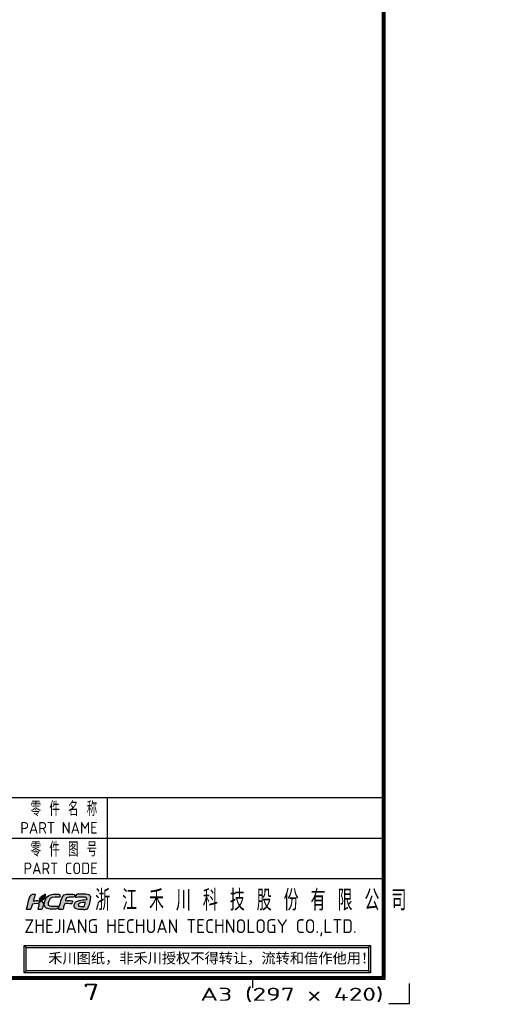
# Model space of a CAD drawing. Extents: x 23 to 2200, y 26 to 490.
# Tile 50 of 55: x 2071 to 2200, y 26 to 290. Entities that reach past the tile are written whole.
import ezdxf
from ezdxf.enums import TextEntityAlignment as Align

# ---------------------------------------------------------------- set-up
doc = ezdxf.new("R2010")
doc.units = 0
doc.header["$LTSCALE"] = 23.1
doc.header["$MEASUREMENT"] = 0
doc.layers.get('0').update_dxf_attribs({"linetype": 'CONTINUOUS', "lineweight": 25})
doc.layers.add('layer 1', color=7, linetype='CONTINUOUS')
doc.layers.add('outline', color=7, linetype='CONTINUOUS', lineweight=25)
doc.styles.get("Standard").update_dxf_attribs({"font": 'isocp3.shx', "bigfont": 'gbcbig.shx'})

# ---------------------------------------------------------------- blocks, each defined once
blk = doc.blocks.new('*T1')
at = {"linetype": 'ByBlock', "width": 1.656197}
blk.add_text('A3 (297 x 420)', height=2, dxfattribs=at).set_placement((367, 16), (395, 16), align=Align.FIT)
blk = doc.blocks.new('hcfa')
at = {"layer": 'outline'}
h = blk.add_hatch(color=164, dxfattribs=at)
edge = h.paths.add_edge_path()
edge.add_spline(control_points=[(7.07, 2.36), (6.56, 2.36), (5.94, 2.45), (5.68, 1.95)], knot_values=[0.842105, 0.842105, 0.842105, 0.842105, 0.894737, 0.894737, 0.894737, 0.894737], degree=3, periodic=0)
edge.add_spline(control_points=[(5.68, 1.95), (5.5, 1.6), (5.1, 0.37), (5.04, 0.05)], knot_values=[0.894737, 0.894737, 0.894737, 0.894737, 1, 1, 1, 1], degree=3, periodic=0)
edge.add_spline(control_points=[(5.04, 0.05), (5.04, 0.02), (5.04, -0.03), (5.11, -0.03), (5.11, -0.03), (5.11, -0.03), (5.64, -0.03), (5.64, -0.03)], knot_values=[0, 0, 0, 0, 0.052632, 0.052632, 0.052632, 0.052632, 0.105263, 0.105263, 0.105263, 0.105263], degree=3, periodic=0)
edge.add_spline(control_points=[(5.64, -0.03), (5.76, -0.03), (5.74, 0.02), (5.79, 0.22)], knot_values=[0.105263, 0.105263, 0.105263, 0.105263, 0.157895, 0.157895, 0.157895, 0.157895], degree=3, periodic=0)
edge.add_spline(control_points=[(5.79, 0.22), (5.83, 0.33), (5.92, 0.77), (6.02, 0.82)], knot_values=[0.157895, 0.157895, 0.157895, 0.157895, 0.210526, 0.210526, 0.210526, 0.210526], degree=3, periodic=0)
edge.add_spline(control_points=[(6.02, 0.82), (6.12, 0.94), (6.84, 0.81), (7.05, 0.86)], knot_values=[0.210526, 0.210526, 0.210526, 0.210526, 0.263158, 0.263158, 0.263158, 0.263158], degree=3, periodic=0)
edge.add_spline(control_points=[(7.05, 0.86), (7.09, 0.87), (7.11, 0.89), (7.12, 0.92)], knot_values=[0.263158, 0.263158, 0.263158, 0.263158, 0.315789, 0.315789, 0.315789, 0.315789], degree=3, periodic=0)
edge.add_spline(control_points=[(7.12, 0.92), (7.14, 0.97), (7.21, 1.14), (7.21, 1.2)], knot_values=[0.315789, 0.315789, 0.315789, 0.315789, 0.368421, 0.368421, 0.368421, 0.368421], degree=3, periodic=0)
edge.add_spline(control_points=[(7.21, 1.2), (7.21, 1.24), (7.23, 1.29), (7.18, 1.3)], knot_values=[0.368421, 0.368421, 0.368421, 0.368421, 0.421053, 0.421053, 0.421053, 0.421053], degree=3, periodic=0)
edge.add_spline(control_points=[(7.18, 1.3), (6.84, 1.38), (6.46, 1.35), (6.12, 1.32)], knot_values=[0.421053, 0.421053, 0.421053, 0.421053, 0.473684, 0.473684, 0.473684, 0.473684], degree=3, periodic=0)
edge.add_spline(control_points=[(6.12, 1.32), (6.12, 1.37), (6.16, 1.49), (6.17, 1.54)], knot_values=[0.473684, 0.473684, 0.473684, 0.473684, 0.526316, 0.526316, 0.526316, 0.526316], degree=3, periodic=0)
edge.add_spline(control_points=[(6.17, 1.54), (6.24, 1.77), (6.43, 1.86), (6.7, 1.86), (6.7, 1.86), (6.7, 1.86), (7.19, 1.86), (7.19, 1.86)], knot_values=[0.526316, 0.526316, 0.526316, 0.526316, 0.578947, 0.578947, 0.578947, 0.578947, 0.631579, 0.631579, 0.631579, 0.631579], degree=3, periodic=0)
edge.add_spline(control_points=[(7.19, 1.86), (7.31, 1.86), (7.45, 1.84), (7.48, 1.91)], knot_values=[0.631579, 0.631579, 0.631579, 0.631579, 0.684211, 0.684211, 0.684211, 0.684211], degree=3, periodic=0)
edge.add_spline(control_points=[(7.48, 1.91), (7.5, 1.96), (7.57, 2.13), (7.57, 2.19)], knot_values=[0.684211, 0.684211, 0.684211, 0.684211, 0.736842, 0.736842, 0.736842, 0.736842], degree=3, periodic=0)
edge.add_spline(control_points=[(7.57, 2.19), (7.57, 2.25), (7.56, 2.29), (7.49, 2.32)], knot_values=[0.736842, 0.736842, 0.736842, 0.736842, 0.789474, 0.789474, 0.789474, 0.789474], degree=3, periodic=0)
edge.add_spline(control_points=[(7.49, 2.32), (7.38, 2.36), (7.17, 2.36), (7.07, 2.36)], knot_values=[0.789474, 0.789474, 0.789474, 0.789474, 0.842105, 0.842105, 0.842105, 0.842105], degree=3, periodic=0)
edge = h.paths.add_edge_path()
edge.add_spline(control_points=[(3.72, 1.65), (4.08, 2.02), (4.83, 1.84), (5.23, 1.86)], knot_values=[0.538462, 0.538462, 0.538462, 0.538462, 0.615385, 0.615385, 0.615385, 0.615385], degree=3, periodic=0)
edge.add_spline(control_points=[(5.23, 1.86), (5.27, 1.86), (5.31, 2.17), (5.2, 2.29)], knot_values=[0.615385, 0.615385, 0.615385, 0.615385, 0.692308, 0.692308, 0.692308, 0.692308], degree=3, periodic=0)
edge.add_spline(control_points=[(5.2, 2.29), (5.15, 2.34), (5.05, 2.36), (4.95, 2.37)], knot_values=[0.692308, 0.692308, 0.692308, 0.692308, 0.769231, 0.769231, 0.769231, 0.769231], degree=3, periodic=0)
edge.add_spline(control_points=[(4.95, 2.37), (4.27, 2.4), (3.51, 2.36), (3.08, 1.72)], knot_values=[0.769231, 0.769231, 0.769231, 0.769231, 0.846154, 0.846154, 0.846154, 0.846154], degree=3, periodic=0)
edge.add_spline(control_points=[(3.08, 1.72), (2.87, 1.41), (2.66, 0.72), (2.88, 0.37)], knot_values=[0.846154, 0.846154, 0.846154, 0.846154, 1, 1, 1, 1], degree=3, periodic=0)
edge.add_spline(control_points=[(2.88, 0.37), (2.95, 0.26), (3.06, 0.13), (3.25, 0.08)], knot_values=[0, 0, 0, 0, 0.076923, 0.076923, 0.076923, 0.076923], degree=3, periodic=0)
edge.add_spline(control_points=[(3.25, 0.08), (3.71, -0.04), (4.59, -0.06), (4.85, 0.08)], knot_values=[0.076923, 0.076923, 0.076923, 0.076923, 0.153846, 0.153846, 0.153846, 0.153846], degree=3, periodic=0)
edge.add_spline(control_points=[(4.85, 0.08), (4.96, 0.13), (5.03, 0.39), (5, 0.47)], knot_values=[0.153846, 0.153846, 0.153846, 0.153846, 0.230769, 0.230769, 0.230769, 0.230769], degree=3, periodic=0)
edge.add_spline(control_points=[(5, 0.47), (4.99, 0.51), (4.61, 0.46), (4.52, 0.46)], knot_values=[0.230769, 0.230769, 0.230769, 0.230769, 0.307692, 0.307692, 0.307692, 0.307692], degree=3, periodic=0)
edge.add_spline(control_points=[(4.52, 0.46), (4.29, 0.45), (3.89, 0.42), (3.69, 0.5)], knot_values=[0.307692, 0.307692, 0.307692, 0.307692, 0.384615, 0.384615, 0.384615, 0.384615], degree=3, periodic=0)
edge.add_spline(control_points=[(3.69, 0.5), (3.51, 0.58), (3.39, 0.62), (3.39, 0.8)], knot_values=[0.384615, 0.384615, 0.384615, 0.384615, 0.461538, 0.461538, 0.461538, 0.461538], degree=3, periodic=0)
edge.add_spline(control_points=[(3.39, 0.8), (3.39, 1.04), (3.54, 1.47), (3.72, 1.65)], knot_values=[0.461538, 0.461538, 0.461538, 0.461538, 0.538462, 0.538462, 0.538462, 0.538462], degree=3, periodic=0)
edge = h.paths.add_edge_path()
edge.add_spline(control_points=[(1.24, 1.9), (1.26, 1.97), (1.36, 2.23), (1.36, 2.28)], knot_values=[0.72, 0.72, 0.72, 0.72, 0.76, 0.76, 0.76, 0.76], degree=3, periodic=0)
edge.add_spline(control_points=[(1.36, 2.28), (1.36, 2.39), (1.07, 2.39), (0.92, 2.35)], knot_values=[0.76, 0.76, 0.76, 0.76, 0.8, 0.8, 0.8, 0.8], degree=3, periodic=0)
edge.add_spline(control_points=[(0.92, 2.35), (0.83, 2.31), (0.74, 2.24), (0.68, 2.17)], knot_values=[0.8, 0.8, 0.8, 0.8, 0.84, 0.84, 0.84, 0.84], degree=3, periodic=0)
edge.add_spline(control_points=[(0.68, 2.17), (0.61, 2.08), (0.53, 1.93), (0.5, 1.82)], knot_values=[0.84, 0.84, 0.84, 0.84, 0.88, 0.88, 0.88, 0.88], degree=3, periodic=0)
edge.add_spline(control_points=[(0.5, 1.82), (0.35, 1.34), (0.22, 0.86), (0.09, 0.38)], knot_values=[0.88, 0.88, 0.88, 0.88, 0.92, 0.92, 0.92, 0.92], degree=3, periodic=0)
edge.add_spline(control_points=[(0.09, 0.38), (0.07, 0.32), (-0.01, 0.1), (-0.01, 0.05)], knot_values=[0.92, 0.92, 0.92, 0.92, 1, 1, 1, 1], degree=3, periodic=0)
edge.add_spline(control_points=[(-0.01, 0.05), (-0.01, 0.02), (-0.01, -0.03), (0.06, -0.03), (0.06, -0.03), (0.06, -0.03), (0.59, -0.03), (0.59, -0.03)], knot_values=[0, 0, 0, 0, 0.04, 0.04, 0.04, 0.04, 0.08, 0.08, 0.08, 0.08], degree=3, periodic=0)
edge.add_spline(control_points=[(0.59, -0.03), (0.71, -0.03), (0.72, 0.1), (0.75, 0.22), (0.75, 0.22), (0.75, 0.22), (0.89, 0.69), (0.89, 0.69)], knot_values=[0.08, 0.08, 0.08, 0.08, 0.12, 0.12, 0.12, 0.12, 0.16, 0.16, 0.16, 0.16], degree=3, periodic=0)
edge.add_spline(control_points=[(0.99, 0.8), (1.12, 0.86), (1.89, 0.9), (1.97, 0.81)], knot_values=[0.2, 0.2, 0.2, 0.2, 0.24, 0.24, 0.24, 0.24], degree=3, periodic=0)
edge.add_spline(control_points=[(1.97, 0.81), (2.06, 0.7), (1.94, 0.45), (1.89, 0.3)], knot_values=[0.24, 0.24, 0.24, 0.24, 0.28, 0.28, 0.28, 0.28], degree=3, periodic=0)
edge.add_spline(control_points=[(1.89, 0.3), (1.87, 0.21), (1.75, -0.03), (1.9, -0.03), (1.9, -0.03), (1.9, -0.03), (2.39, -0.03), (2.39, -0.03)], knot_values=[0.28, 0.28, 0.28, 0.28, 0.32, 0.32, 0.32, 0.32, 0.36, 0.36, 0.36, 0.36], degree=3, periodic=0)
edge.add_spline(control_points=[(2.39, -0.03), (2.47, -0.03), (2.66, 0.65), (2.66, 0.77)], knot_values=[0.36, 0.36, 0.36, 0.36, 0.4, 0.4, 0.4, 0.4], degree=3, periodic=0)
edge.add_spline(control_points=[(2.66, 0.77), (2.66, 0.98), (2.57, 1.1), (2.45, 1.19)], knot_values=[0.4, 0.4, 0.4, 0.4, 0.44, 0.44, 0.44, 0.44], degree=3, periodic=0)
edge.add_spline(control_points=[(2.45, 1.19), (2.4, 1.22), (2.34, 1.25), (2.28, 1.27)], knot_values=[0.44, 0.44, 0.44, 0.44, 0.48, 0.48, 0.48, 0.48], degree=3, periodic=0)
edge.add_spline(control_points=[(2.28, 1.27), (2.25, 1.27), (2.22, 1.27), (2.19, 1.26)], knot_values=[0.48, 0.48, 0.48, 0.48, 0.52, 0.52, 0.52, 0.52], degree=3, periodic=0)
edge.add_spline(control_points=[(2.01, 1.05), (2.21, 1.14), (2.15, 1.09), (2.19, 1.26)], knot_values=[0.52, 0.52, 0.52, 0.52, 0.56, 0.56, 0.56, 0.56], degree=3, periodic=0)
edge.add_spline(control_points=[(2.03, 1.33), (1.99, 1.22), (1.96, 1.1), (1.96, 1.03)], knot_values=[0.6, 0.6, 0.6, 0.6, 0.64, 0.64, 0.64, 0.64], degree=3, periodic=0)
edge.add_spline(control_points=[(2.03, 1.33), (1.71, 1.37), (1.35, 1.32), (1.07, 1.31)], knot_values=[0.64, 0.64, 0.64, 0.64, 0.68, 0.68, 0.68, 0.68], degree=3, periodic=0)
edge.add_spline(control_points=[(1.07, 1.31), (1.08, 1.43), (1.2, 1.78), (1.24, 1.9)], knot_values=[0.68, 0.68, 0.68, 0.68, 0.72, 0.72, 0.72, 0.72], degree=3, periodic=0)
edge = h.paths.add_edge_path()
edge.add_spline(control_points=[(9.76, 0.39), (9.93, 0.81), (10.07, 1.5), (10.1, 1.82)], knot_values=[0, 0, 0, 0, 0.045455, 0.045455, 0.045455, 0.045455], degree=3, periodic=0)
edge.add_spline(control_points=[(10.1, 1.82), (10.09, 1.99), (10.01, 2.14), (9.78, 2.25)], knot_values=[0.909091, 0.909091, 0.909091, 0.909091, 1, 1, 1, 1], degree=3, periodic=0)
edge.add_spline(control_points=[(9.78, 2.25), (9.53, 2.38), (9.13, 2.37), (8.82, 2.37)], knot_values=[0.863636, 0.863636, 0.863636, 0.863636, 0.909091, 0.909091, 0.909091, 0.909091], degree=3, periodic=0)
edge.add_spline(control_points=[(8.82, 2.37), (8.55, 2.37), (8.28, 2.37), (8.04, 2.34)], knot_values=[0.818182, 0.818182, 0.818182, 0.818182, 0.863636, 0.863636, 0.863636, 0.863636], degree=3, periodic=0)
edge.add_spline(control_points=[(8.04, 2.34), (7.98, 2.33), (7.9, 2.32), (7.86, 2.29)], knot_values=[0.772727, 0.772727, 0.772727, 0.772727, 0.818182, 0.818182, 0.818182, 0.818182], degree=3, periodic=0)
edge.add_spline(control_points=[(7.86, 2.29), (7.79, 2.25), (7.73, 2), (7.71, 1.93)], knot_values=[0.727273, 0.727273, 0.727273, 0.727273, 0.772727, 0.772727, 0.772727, 0.772727], degree=3, periodic=0)
edge.add_spline(control_points=[(7.71, 1.93), (7.7, 1.89), (7.68, 1.86), (7.72, 1.86)], knot_values=[0.681818, 0.681818, 0.681818, 0.681818, 0.727273, 0.727273, 0.727273, 0.727273], degree=3, periodic=0)
edge.add_spline(control_points=[(7.72, 1.86), (8.06, 1.9), (9.44, 2.11), (9.44, 1.71)], knot_values=[0.636364, 0.636364, 0.636364, 0.636364, 0.681818, 0.681818, 0.681818, 0.681818], degree=3, periodic=0)
edge.add_spline(control_points=[(9.44, 1.71), (9.44, 1.65), (9.43, 1.5), (9.4, 1.48)], knot_values=[0.590909, 0.590909, 0.590909, 0.590909, 0.636364, 0.636364, 0.636364, 0.636364], degree=3, periodic=0)
edge.add_spline(control_points=[(9.36, 1.47), (8.99, 1.39), (8.61, 1.41), (8.23, 1.31)], knot_values=[0.5, 0.5, 0.5, 0.5, 0.545455, 0.545455, 0.545455, 0.545455], degree=3, periodic=0)
edge.add_spline(control_points=[(8.23, 1.31), (8.05, 1.26), (7.85, 1.18), (7.71, 1.07)], knot_values=[0.454545, 0.454545, 0.454545, 0.454545, 0.5, 0.5, 0.5, 0.5], degree=3, periodic=0)
edge.add_spline(control_points=[(7.71, 1.07), (7.64, 1.01), (7.57, 0.94), (7.52, 0.87)], knot_values=[0.409091, 0.409091, 0.409091, 0.409091, 0.454545, 0.454545, 0.454545, 0.454545], degree=3, periodic=0)
edge.add_spline(control_points=[(7.52, 0.87), (7.44, 0.72), (7.38, 0.48), (7.47, 0.32)], knot_values=[0.363636, 0.363636, 0.363636, 0.363636, 0.409091, 0.409091, 0.409091, 0.409091], degree=3, periodic=0)
edge.add_spline(control_points=[(7.47, 0.32), (7.5, 0.28), (7.53, 0.24), (7.57, 0.21)], knot_values=[0.318182, 0.318182, 0.318182, 0.318182, 0.363636, 0.363636, 0.363636, 0.363636], degree=3, periodic=0)
edge.add_spline(control_points=[(7.57, 0.21), (7.78, -0.01), (8.48, -0.04), (8.78, -0.02)], knot_values=[0.272727, 0.272727, 0.272727, 0.272727, 0.318182, 0.318182, 0.318182, 0.318182], degree=3, periodic=0)
edge.add_spline(control_points=[(8.78, -0.02), (8.82, -0.02), (8.85, -0.02), (8.96, -0.01)], knot_values=[0.227273, 0.227273, 0.227273, 0.227273, 0.272727, 0.272727, 0.272727, 0.272727], degree=3, periodic=0)
edge.add_spline(control_points=[(8.96, -0.01), (8.96, -0.01), (8.95, -0.04), (8.95, -0.04)], knot_values=[0.181818, 0.181818, 0.181818, 0.181818, 0.227273, 0.227273, 0.227273, 0.227273], degree=3, periodic=0)
edge.add_spline(control_points=[(8.95, -0.04), (8.95, -0.04), (8.95, -0.04), (8.96, -0.04)], knot_values=[0.136364, 0.136364, 0.136364, 0.136364, 0.181818, 0.181818, 0.181818, 0.181818], degree=3, periodic=0)
edge.add_spline(control_points=[(8.96, -0.04), (9.17, -0.04), (9.51, -0.01), (9.57, 0.04)], knot_values=[0.090909, 0.090909, 0.090909, 0.090909, 0.136364, 0.136364, 0.136364, 0.136364], degree=3, periodic=0)
edge.add_spline(control_points=[(9.57, 0.04), (9.64, 0.1), (9.72, 0.29), (9.76, 0.39)], knot_values=[0.045455, 0.045455, 0.045455, 0.045455, 0.090909, 0.090909, 0.090909, 0.090909], degree=3, periodic=0)
edge = h.paths.add_edge_path(flags=16)
edge.add_spline(control_points=[(9.27, 1.06), (9.24, 0.91), (9.12, 0.54), (9.07, 0.41)], knot_values=[0.6, 0.6, 0.6, 0.6, 1, 1, 1, 1], degree=3, periodic=0)
edge.add_spline(control_points=[(9.07, 0.41), (8.88, 0.41), (8.11, 0.36), (8.11, 0.65)], knot_values=[0, 0, 0, 0, 0.2, 0.2, 0.2, 0.2], degree=3, periodic=0)
edge.add_spline(control_points=[(8.11, 0.65), (8.11, 0.76), (8.19, 0.85), (8.26, 0.9)], knot_values=[0.2, 0.2, 0.2, 0.2, 0.4, 0.4, 0.4, 0.4], degree=3, periodic=0)
edge.add_spline(control_points=[(8.26, 0.9), (8.43, 1.01), (9.09, 1.06), (9.27, 1.06)], knot_values=[0.4, 0.4, 0.4, 0.4, 0.6, 0.6, 0.6, 0.6], degree=3, periodic=0)
h = blk.add_hatch(color=82, dxfattribs=at)
edge = h.paths.add_edge_path()
edge.add_spline(control_points=[(2.71, 1.97), (2.54, 1.64), (2.3, 1.69), (2.12, 1.4)], knot_values=[0.823529, 0.823529, 0.823529, 0.823529, 0.882353, 0.882353, 0.882353, 0.882353], degree=3, periodic=0)
edge.add_spline(control_points=[(2.12, 1.4), (2.08, 1.35), (2.02, 1.18), (2.02, 1.11)], knot_values=[0.882353, 0.882353, 0.882353, 0.882353, 1, 1, 1, 1], degree=3, periodic=0)
edge.add_spline(control_points=[(2.02, 1.11), (2.03, 1.11), (2.03, 1.11), (2.04, 1.12)], knot_values=[0, 0, 0, 0, 0.058824, 0.058824, 0.058824, 0.058824], degree=3, periodic=0)
edge.add_spline(control_points=[(2.04, 1.12), (2.14, 1.16), (2.1, 1.13), (2.13, 1.24)], knot_values=[0.058824, 0.058824, 0.058824, 0.058824, 0.117647, 0.117647, 0.117647, 0.117647], degree=3, periodic=0)
edge.add_spline(control_points=[(2.13, 1.24), (2.14, 1.27), (2.14, 1.28), (2.15, 1.31)], knot_values=[0.117647, 0.117647, 0.117647, 0.117647, 0.176471, 0.176471, 0.176471, 0.176471], degree=3, periodic=0)
edge.add_spline(control_points=[(2.15, 1.31), (2.51, 1.32), (2.84, 1.56), (2.9, 1.92)], knot_values=[0.176471, 0.176471, 0.176471, 0.176471, 0.235294, 0.235294, 0.235294, 0.235294], degree=3, periodic=0)
edge.add_spline(control_points=[(2.9, 1.92), (2.91, 1.98), (2.92, 2.04), (2.92, 2.11)], knot_values=[0.235294, 0.235294, 0.235294, 0.235294, 0.294118, 0.294118, 0.294118, 0.294118], degree=3, periodic=0)
edge.add_spline(control_points=[(2.92, 2.11), (2.92, 2.11), (2.92, 2.25), (2.92, 2.25)], knot_values=[0.294118, 0.294118, 0.294118, 0.294118, 0.352941, 0.352941, 0.352941, 0.352941], degree=3, periodic=0)
edge.add_spline(control_points=[(2.92, 2.25), (2.92, 2.29), (2.92, 2.32), (2.92, 2.37)], knot_values=[0.352941, 0.352941, 0.352941, 0.352941, 0.411765, 0.411765, 0.411765, 0.411765], degree=3, periodic=0)
edge.add_spline(control_points=[(2.92, 2.37), (2.87, 2.37), (2.88, 2.33), (2.79, 2.25)], knot_values=[0.411765, 0.411765, 0.411765, 0.411765, 0.470588, 0.470588, 0.470588, 0.470588], degree=3, periodic=0)
edge.add_spline(control_points=[(2.79, 2.25), (2.66, 2.14), (2.52, 2.13), (2.35, 2.01)], knot_values=[0.470588, 0.470588, 0.470588, 0.470588, 0.529412, 0.529412, 0.529412, 0.529412], degree=3, periodic=0)
edge.add_spline(control_points=[(2.35, 2.01), (2.26, 1.95), (2.18, 1.87), (2.13, 1.77)], knot_values=[0.529412, 0.529412, 0.529412, 0.529412, 0.588235, 0.588235, 0.588235, 0.588235], degree=3, periodic=0)
edge.add_spline(control_points=[(2.13, 1.77), (2.11, 1.72), (2.08, 1.67), (2.07, 1.6)], knot_values=[0.588235, 0.588235, 0.588235, 0.588235, 0.647059, 0.647059, 0.647059, 0.647059], degree=3, periodic=0)
edge.add_spline(control_points=[(2.07, 1.6), (2.07, 1.59), (2.05, 1.39), (2.08, 1.39)], knot_values=[0.647059, 0.647059, 0.647059, 0.647059, 0.705882, 0.705882, 0.705882, 0.705882], degree=3, periodic=0)
edge.add_spline(control_points=[(2.08, 1.39), (2.1, 1.46), (2.17, 1.57), (2.3, 1.65)], knot_values=[0.705882, 0.705882, 0.705882, 0.705882, 0.764706, 0.764706, 0.764706, 0.764706], degree=3, periodic=0)
edge.add_spline(control_points=[(2.3, 1.65), (2.49, 1.77), (2.61, 1.83), (2.71, 1.97)], knot_values=[0.764706, 0.764706, 0.764706, 0.764706, 0.823529, 0.823529, 0.823529, 0.823529], degree=3, periodic=0)
at = {"layer": 'layer 1', "color": 164}
for points, knots in [([(-0.01, 0.05), (-0.01, 0.02), (-0.01, -0.03), (0.06, -0.03), (0.06, -0.03), (0.06, -0.03), (0.59, -0.03), (0.59, -0.03), (0.59, -0.03), (0.71, -0.03), (0.72, 0.1), (0.75, 0.22), (0.75, 0.22), (0.75, 0.22), (0.89, 0.69), (0.89, 0.69), (0.89, 0.69), (0.91, 0.76), (0.93, 0.77), (0.99, 0.8), (0.99, 0.8), (1.12, 0.86), (1.89, 0.9), (1.97, 0.81), (1.97, 0.81), (2.06, 0.7), (1.94, 0.45), (1.89, 0.3), (1.89, 0.3), (1.87, 0.21), (1.75, -0.03), (1.9, -0.03), (1.9, -0.03), (1.9, -0.03), (2.39, -0.03), (2.39, -0.03), (2.39, -0.03), (2.47, -0.03), (2.66, 0.65), (2.66, 0.77), (2.66, 0.77), (2.66, 0.98), (2.57, 1.1), (2.45, 1.19), (2.45, 1.19), (2.4, 1.22), (2.34, 1.25), (2.28, 1.27), (2.28, 1.27), (2.25, 1.27), (2.22, 1.27), (2.19, 1.26), (2.19, 1.26), (2.15, 1.09), (2.21, 1.14), (2.01, 1.05), (2.01, 1.05), (1.98, 1.04), (2, 1.04), (1.96, 1.03), (1.96, 1.03), (1.96, 1.1), (1.99, 1.22), (2.03, 1.33), (2.03, 1.33), (1.71, 1.37), (1.35, 1.32), (1.07, 1.31), (1.07, 1.31), (1.08, 1.43), (1.2, 1.78), (1.24, 1.9), (1.24, 1.9), (1.26, 1.97), (1.36, 2.23), (1.36, 2.28), (1.36, 2.28), (1.36, 2.39), (1.07, 2.39), (0.92, 2.35), (0.92, 2.35), (0.83, 2.31), (0.74, 2.24), (0.68, 2.17), (0.68, 2.17), (0.61, 2.08), (0.53, 1.93), (0.5, 1.82), (0.5, 1.82), (0.35, 1.34), (0.22, 0.86), (0.09, 0.38), (0.09, 0.38), (0.07, 0.32), (-0.01, 0.1), (-0.01, 0.05)], [0, 0, 0, 0, 0.04, 0.04, 0.04, 0.04, 0.08, 0.08, 0.08, 0.08, 0.12, 0.12, 0.12, 0.12, 0.16, 0.16, 0.16, 0.16, 0.2, 0.2, 0.2, 0.2, 0.24, 0.24, 0.24, 0.24, 0.28, 0.28, 0.28, 0.28, 0.32, 0.32, 0.32, 0.32, 0.36, 0.36, 0.36, 0.36, 0.4, 0.4, 0.4, 0.4, 0.44, 0.44, 0.44, 0.44, 0.48, 0.48, 0.48, 0.48, 0.52, 0.52, 0.52, 0.52, 0.56, 0.56, 0.56, 0.56, 0.6, 0.6, 0.6, 0.6, 0.64, 0.64, 0.64, 0.64, 0.68, 0.68, 0.68, 0.68, 0.72, 0.72, 0.72, 0.72, 0.76, 0.76, 0.76, 0.76, 0.8, 0.8, 0.8, 0.8, 0.84, 0.84, 0.84, 0.84, 0.88, 0.88, 0.88, 0.88, 0.92, 0.92, 0.92, 0.92, 1, 1, 1, 1]), ([(2.88, 0.37), (2.95, 0.26), (3.06, 0.13), (3.25, 0.08), (3.25, 0.08), (3.71, -0.04), (4.59, -0.06), (4.85, 0.08), (4.85, 0.08), (4.96, 0.13), (5.03, 0.39), (5, 0.47), (5, 0.47), (4.99, 0.51), (4.61, 0.46), (4.52, 0.46), (4.52, 0.46), (4.29, 0.45), (3.89, 0.42), (3.69, 0.5), (3.69, 0.5), (3.51, 0.58), (3.39, 0.62), (3.39, 0.8), (3.39, 0.8), (3.39, 1.04), (3.54, 1.47), (3.72, 1.65), (3.72, 1.65), (4.08, 2.02), (4.83, 1.84), (5.23, 1.86), (5.23, 1.86), (5.27, 1.86), (5.31, 2.17), (5.2, 2.29), (5.2, 2.29), (5.15, 2.34), (5.05, 2.36), (4.95, 2.37), (4.95, 2.37), (4.27, 2.4), (3.51, 2.36), (3.08, 1.72), (3.08, 1.72), (2.87, 1.41), (2.66, 0.72), (2.88, 0.37)], [0, 0, 0, 0, 0.076923, 0.076923, 0.076923, 0.076923, 0.153846, 0.153846, 0.153846, 0.153846, 0.230769, 0.230769, 0.230769, 0.230769, 0.307692, 0.307692, 0.307692, 0.307692, 0.384615, 0.384615, 0.384615, 0.384615, 0.461538, 0.461538, 0.461538, 0.461538, 0.538462, 0.538462, 0.538462, 0.538462, 0.615385, 0.615385, 0.615385, 0.615385, 0.692308, 0.692308, 0.692308, 0.692308, 0.769231, 0.769231, 0.769231, 0.769231, 0.846154, 0.846154, 0.846154, 0.846154, 1, 1, 1, 1]), ([(5.04, 0.05), (5.04, 0.02), (5.04, -0.03), (5.11, -0.03), (5.11, -0.03), (5.11, -0.03), (5.64, -0.03), (5.64, -0.03), (5.64, -0.03), (5.76, -0.03), (5.74, 0.02), (5.79, 0.22), (5.79, 0.22), (5.83, 0.33), (5.92, 0.77), (6.02, 0.82), (6.02, 0.82), (6.12, 0.94), (6.84, 0.81), (7.05, 0.86), (7.05, 0.86), (7.09, 0.87), (7.11, 0.89), (7.12, 0.92), (7.12, 0.92), (7.14, 0.97), (7.21, 1.14), (7.21, 1.2), (7.21, 1.2), (7.21, 1.24), (7.23, 1.29), (7.18, 1.3), (7.18, 1.3), (6.84, 1.38), (6.46, 1.35), (6.12, 1.32), (6.12, 1.32), (6.12, 1.37), (6.16, 1.49), (6.17, 1.54), (6.17, 1.54), (6.24, 1.77), (6.43, 1.86), (6.7, 1.86), (6.7, 1.86), (6.7, 1.86), (7.19, 1.86), (7.19, 1.86), (7.19, 1.86), (7.31, 1.86), (7.45, 1.84), (7.48, 1.91), (7.48, 1.91), (7.5, 1.96), (7.57, 2.13), (7.57, 2.19), (7.57, 2.19), (7.57, 2.25), (7.56, 2.29), (7.49, 2.32), (7.49, 2.32), (7.38, 2.36), (7.17, 2.36), (7.07, 2.36), (7.07, 2.36), (6.56, 2.36), (5.94, 2.45), (5.68, 1.95), (5.68, 1.95), (5.5, 1.6), (5.1, 0.37), (5.04, 0.05)], [0, 0, 0, 0, 0.052632, 0.052632, 0.052632, 0.052632, 0.105263, 0.105263, 0.105263, 0.105263, 0.157895, 0.157895, 0.157895, 0.157895, 0.210526, 0.210526, 0.210526, 0.210526, 0.263158, 0.263158, 0.263158, 0.263158, 0.315789, 0.315789, 0.315789, 0.315789, 0.368421, 0.368421, 0.368421, 0.368421, 0.421053, 0.421053, 0.421053, 0.421053, 0.473684, 0.473684, 0.473684, 0.473684, 0.526316, 0.526316, 0.526316, 0.526316, 0.578947, 0.578947, 0.578947, 0.578947, 0.631579, 0.631579, 0.631579, 0.631579, 0.684211, 0.684211, 0.684211, 0.684211, 0.736842, 0.736842, 0.736842, 0.736842, 0.789474, 0.789474, 0.789474, 0.789474, 0.842105, 0.842105, 0.842105, 0.842105, 0.894737, 0.894737, 0.894737, 0.894737, 1, 1, 1, 1]), ([(10.1, 1.82), (10.07, 1.5), (9.93, 0.81), (9.76, 0.39), (9.76, 0.39), (9.72, 0.29), (9.64, 0.1), (9.57, 0.04), (9.57, 0.04), (9.51, -0.01), (9.17, -0.04), (8.96, -0.04), (8.96, -0.04), (8.95, -0.04), (8.95, -0.04), (8.95, -0.04), (8.95, -0.04), (8.95, -0.04), (8.96, -0.01), (8.96, -0.01), (8.96, -0.01), (8.85, -0.02), (8.82, -0.02), (8.78, -0.02), (8.78, -0.02), (8.48, -0.04), (7.78, -0.01), (7.57, 0.21), (7.57, 0.21), (7.53, 0.24), (7.5, 0.28), (7.47, 0.32), (7.47, 0.32), (7.38, 0.48), (7.44, 0.72), (7.52, 0.87), (7.52, 0.87), (7.57, 0.94), (7.64, 1.01), (7.71, 1.07), (7.71, 1.07), (7.85, 1.18), (8.05, 1.26), (8.23, 1.31), (8.23, 1.31), (8.61, 1.41), (8.99, 1.39), (9.36, 1.47), (9.36, 1.47), (9.38, 1.47), (9.39, 1.47), (9.4, 1.48), (9.4, 1.48), (9.43, 1.5), (9.44, 1.65), (9.44, 1.71), (9.44, 1.71), (9.44, 2.11), (8.06, 1.9), (7.72, 1.86), (7.72, 1.86), (7.68, 1.86), (7.7, 1.89), (7.71, 1.93), (7.71, 1.93), (7.73, 2), (7.79, 2.25), (7.86, 2.29), (7.86, 2.29), (7.9, 2.32), (7.98, 2.33), (8.04, 2.34), (8.04, 2.34), (8.28, 2.37), (8.55, 2.37), (8.82, 2.37), (8.82, 2.37), (9.13, 2.37), (9.53, 2.38), (9.78, 2.25), (9.78, 2.25), (10.01, 2.14), (10.09, 1.99), (10.1, 1.82)], [0, 0, 0, 0, 0.045455, 0.045455, 0.045455, 0.045455, 0.090909, 0.090909, 0.090909, 0.090909, 0.136364, 0.136364, 0.136364, 0.136364, 0.181818, 0.181818, 0.181818, 0.181818, 0.227273, 0.227273, 0.227273, 0.227273, 0.272727, 0.272727, 0.272727, 0.272727, 0.318182, 0.318182, 0.318182, 0.318182, 0.363636, 0.363636, 0.363636, 0.363636, 0.409091, 0.409091, 0.409091, 0.409091, 0.454545, 0.454545, 0.454545, 0.454545, 0.5, 0.5, 0.5, 0.5, 0.545455, 0.545455, 0.545455, 0.545455, 0.590909, 0.590909, 0.590909, 0.590909, 0.636364, 0.636364, 0.636364, 0.636364, 0.681818, 0.681818, 0.681818, 0.681818, 0.727273, 0.727273, 0.727273, 0.727273, 0.772727, 0.772727, 0.772727, 0.772727, 0.818182, 0.818182, 0.818182, 0.818182, 0.863636, 0.863636, 0.863636, 0.863636, 0.909091, 0.909091, 0.909091, 0.909091, 1, 1, 1, 1]), ([(9.07, 0.41), (8.88, 0.41), (8.11, 0.36), (8.11, 0.65), (8.11, 0.65), (8.11, 0.76), (8.19, 0.85), (8.26, 0.9), (8.26, 0.9), (8.43, 1.01), (9.09, 1.06), (9.27, 1.06), (9.27, 1.06), (9.24, 0.91), (9.12, 0.54), (9.07, 0.41)], [0, 0, 0, 0, 0.2, 0.2, 0.2, 0.2, 0.4, 0.4, 0.4, 0.4, 0.6, 0.6, 0.6, 0.6, 1, 1, 1, 1])]:
    blk.add_open_spline(points, degree=3, knots=knots, dxfattribs=at)
at = {"layer": 'layer 1', "color": 82}
blk.add_open_spline([(2.02, 1.11), (2.03, 1.11), (2.03, 1.11), (2.04, 1.12), (2.04, 1.12), (2.14, 1.16), (2.1, 1.13), (2.13, 1.24), (2.13, 1.24), (2.14, 1.27), (2.14, 1.28), (2.15, 1.31), (2.15, 1.31), (2.51, 1.32), (2.84, 1.56), (2.9, 1.92), (2.9, 1.92), (2.91, 1.98), (2.92, 2.04), (2.92, 2.11), (2.92, 2.11), (2.92, 2.11), (2.92, 2.25), (2.92, 2.25), (2.92, 2.25), (2.92, 2.29), (2.92, 2.32), (2.92, 2.37), (2.92, 2.37), (2.87, 2.37), (2.88, 2.33), (2.79, 2.25), (2.79, 2.25), (2.66, 2.14), (2.52, 2.13), (2.35, 2.01), (2.35, 2.01), (2.26, 1.95), (2.18, 1.87), (2.13, 1.77), (2.13, 1.77), (2.11, 1.72), (2.08, 1.67), (2.07, 1.6), (2.07, 1.6), (2.07, 1.59), (2.05, 1.39), (2.08, 1.39), (2.08, 1.39), (2.1, 1.46), (2.17, 1.57), (2.3, 1.65), (2.3, 1.65), (2.49, 1.77), (2.61, 1.83), (2.71, 1.97), (2.71, 1.97), (2.54, 1.64), (2.3, 1.69), (2.12, 1.4), (2.12, 1.4), (2.08, 1.35), (2.02, 1.18), (2.02, 1.11)], degree=3, knots=[0, 0, 0, 0, 0.058824, 0.058824, 0.058824, 0.058824, 0.117647, 0.117647, 0.117647, 0.117647, 0.176471, 0.176471, 0.176471, 0.176471, 0.235294, 0.235294, 0.235294, 0.235294, 0.294118, 0.294118, 0.294118, 0.294118, 0.352941, 0.352941, 0.352941, 0.352941, 0.411765, 0.411765, 0.411765, 0.411765, 0.470588, 0.470588, 0.470588, 0.470588, 0.529412, 0.529412, 0.529412, 0.529412, 0.588235, 0.588235, 0.588235, 0.588235, 0.647059, 0.647059, 0.647059, 0.647059, 0.705882, 0.705882, 0.705882, 0.705882, 0.764706, 0.764706, 0.764706, 0.764706, 0.823529, 0.823529, 0.823529, 0.823529, 0.882353, 0.882353, 0.882353, 0.882353, 1, 1, 1, 1], dxfattribs=at)
blk = doc.blocks.new('A3')
at = {"color": 7}
for p, q in [((422.34, 294.65), (422.34, 4.69)), ((422.57, 294.88), (422.57, 4.47)), ((422.79, 295.1), (422.79, 4.24)), ((422.34, 35.61), (292.34, 35.61)), ((374.84, 35.61), (374.84, 21.61)), ((422.34, 28.61), (242.38, 28.61)), ((422.34, 21.61), (242.38, 21.61)), ((422.79, 4.24), (4.24, 4.24)), ((422.57, 4.47), (4.47, 4.47)), ((422.34, 4.69), (4.69, 4.69)), ((399.97, 4.47), (399.97, 2.77))]:
    blk.add_line(p, q, dxfattribs=at)
at = {"layer": 'outline'}
for p, q in [((360.88, 9.76), (360.52, 10.11)), ((420.32, 10.11), (419.97, 9.76)), ((360.52, 5.37), (360.88, 5.73)), ((420.32, 5.37), (419.97, 5.73)), ((427.04, 0), (427.04, 3.54)), ((427.04, 0), (423.5, 0))]:
    blk.add_line(p, q, dxfattribs=at)
for points in [[(360.52, 10.11), (420.32, 10.11), (420.32, 5.37), (360.52, 5.37)], [(360.88, 9.76), (419.97, 9.76), (419.97, 5.73), (360.88, 5.73)]]:
    blk.add_lwpolyline(points, close=True, dxfattribs=at)
at = {"color": 7, "xscale": 1.129999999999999, "yscale": 1.129999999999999, "zscale": 1.129999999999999}
blk.add_blockref('*T1', (-23.78, -17.54), dxfattribs=at)
at = {"layer": 'outline', "xscale": 1.1, "yscale": 1.1, "zscale": 1.1}
blk.add_blockref('hcfa', (360.92, 16.38), dxfattribs=at)
at = {"color": 7, "width": 1.818182}
blk.add_text('7', height=2.82, dxfattribs=at).set_placement((370.69, 0.66), (373.52, 0.66), align=Align.FIT)
at = {"layer": 'outline'}
for s, height, p in [('零 件 名 称', 2.5, (361.64, 32.47)), ('PART NAME', 2, (359.86, 29.43)), ('零 件 图 号', 2.5, (361.64, 25.47)), ('PART CODE', 2, (360.41, 22.43)), ('浙 江 禾 川 科 技 股 份 有 限 公 司', 3.6, (372.78, 16.13)), ('ZHEJIANG HECHUAN TECHNOLOGY CO.,LTD.', 2.4, (360.55, 12.24))]:
    blk.add_text(s, height=height, dxfattribs=at).set_placement(p)
at = {"layer": 'outline', "insert": (364.67, 8.81), "char_height": 1.8, "attachment_point": 1}
blk.add_mtext_dynamic_manual_height_columns('{\\fMicrosoft YaHei|b0|i0|c134|p34;禾川图纸，非禾川授权不得转让，流转和借作他用\\fMicrosoft YaHei Light|b0|i0|c134|p34;！}', width=53.9728, gutter_width=12.5, heights=[0], dxfattribs=at)
at = {"layer": 'outline'}
for tag, p in [('XXXE', (314.78, 30.61)), ('XXXC', (347.81, 30.61)), ('XXXA', (398.56, 30.61)), ('XXXG', (272.29, 23.61)), ('XXXF', (314.78, 23.61)), ('XXXD', (347.81, 23.61)), ('XXXB', (398.56, 23.61)), ('XXXK', (288.54, 22.59)), ('XXXM', (275.67, 6.73))]:
    blk.add_attdef(tag, text='', height=2.5, dxfattribs=at).set_placement(p, align=Align.CENTER)
blk.add_attdef('XXXJ', text='', height=2.5, dxfattribs=at).set_placement((277.85, 17.63), align=Align.MIDDLE_RIGHT)

msp = doc.modelspace()

# ---------------------------------------------------------------- block references
at = {"layer": 'outline', "xscale": 1.548034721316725, "yscale": 1.548034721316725, "zscale": 1.548034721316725}
msp.add_blockref('A3', (1513.8, 26.55), dxfattribs=at)

doc.saveas('drawing.dxf')
